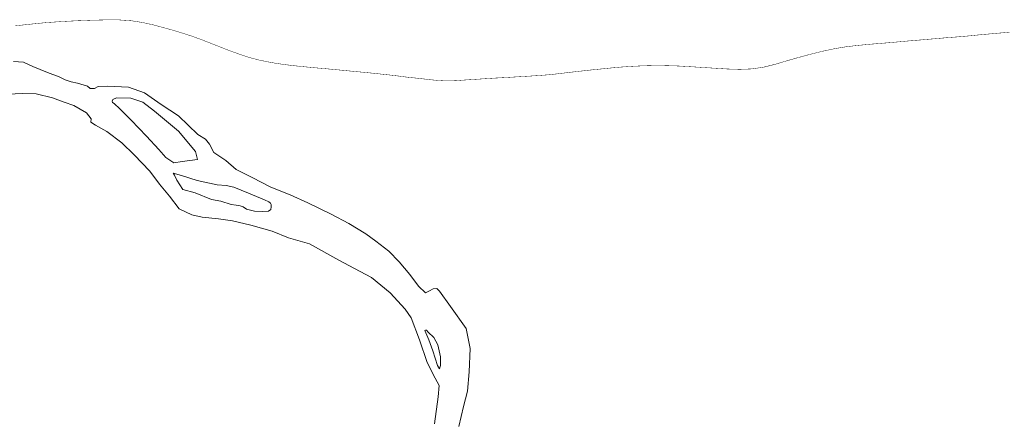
# Model space of a CAD drawing. Header units: metres. Extents: x 347609 to 404409, y 8548087 to 8605413.
# Tile 21 of 50: x 387583 to 388722, y 8577752 to 8578218. Entities that reach past the tile are written whole.
import ezdxf

# ---------------------------------------------------------------- set-up
doc = ezdxf.new("R2010")
doc.units = ezdxf.units.M
doc.layers.add('01. RIO', color=7, linetype='Continuous', lineweight=5, true_color=0x2776bb)
doc.layers.add('Red vial nacional', color=242, linetype='Continuous', lineweight=40)

# ---------------------------------------------------------------- blocks, each defined once
blk = doc.blocks.new('REIORORI')
at = {"layer": '01. RIO', "color": 152, "lineweight": 15, "true_color": 0x2776bb, "flags": 128}
for points in [[(387575.8, 8578169.6), (387587.4, 8578168.7), (387598.3, 8578163.7), (387615, 8578156.8), (387628.7, 8578151.7), (387635.4, 8578148.4), (387642.6, 8578146.1), (387650, 8578144.6), (387661.5, 8578141), (387664.4, 8578138.4), (387669.6, 8578138.2), (387673.6, 8578140.8), (387685.1, 8578141.1), (387708.7, 8578139.8), (387727.3, 8578133.3), (387746.8, 8578120), (387766.5, 8578106.6), (387789, 8578085.3), (387797.8, 8578079.7), (387802.4, 8578073.9), (387807.5, 8578064.2), (387821.3, 8578054.9), (387833.3, 8578044.5), (387851.8, 8578035.6), (387873.6, 8578024.1), (387895.9, 8578015.2), (387916.3, 8578006), (387943.2, 8577992.9), (387963.9, 8577982.1), (387983.5, 8577970.1), (387995.1, 8577961.9), (388010, 8577950.3), (388022.1, 8577938), (388034.1, 8577923.2), (388044.5, 8577909.7), (388052.4, 8577902.1), (388057.1, 8577904.4), (388061.2, 8577906.8), (388065.4, 8577907), (388068.5, 8577903.8), (388081.4, 8577886.3), (388099.3, 8577860.8), (388104, 8577837.8), (388103, 8577810.8), (388101, 8577788.2), (388096.5, 8577770.5), (388090.8, 8577747.6)], [(387568.9, 8578131.7), (387586.7, 8578132.7), (387602.1, 8578132.2), (387620.9, 8578127.6), (387634.6, 8578122.6), (387645.7, 8578118.6), (387660.3, 8578110.1), (387665.5, 8578103.4), (387665.2, 8578099.3), (387670.7, 8578095.8), (387683.6, 8578088.8), (387701, 8578075.5), (387715.5, 8578061.7), (387733.5, 8578042.9), (387744.6, 8578027.8), (387756.4, 8578013.7), (387767.4, 8577999.1), (387782.1, 8577992.3), (387794.1, 8577989.7), (387812.8, 8577987.5), (387829.2, 8577985.4), (387850.3, 8577980.2), (387874.9, 8577973.2), (387893.9, 8577965.7), (387918.1, 8577958.6), (387952.2, 8577939.8), (387970.2, 8577930.1), (387990.1, 8577919.6), (388011.4, 8577902.1), (388028.8, 8577883.2), (388035.7, 8577873.1), (388045.5, 8577847.7), (388054.4, 8577821.6), (388063.6, 8577803.4), (388068.2, 8577795), (388067, 8577781.9), (388062.8, 8577750.5)]]:
    blk.add_lwpolyline(points, dxfattribs=at)
for points in [[(387692.2, 8578120.9), (387698.8, 8578115), (387712, 8578101.6), (387729.6, 8578083.1), (387743.8, 8578067.9), (387752.1, 8578058.6), (387761.4, 8578052.5), (387771.1, 8578053.8), (387788.5, 8578056.2), (387786.5, 8578065.5), (387766.7, 8578088.9), (387738.9, 8578112.1), (387725.5, 8578122.5), (387711.4, 8578127.2), (387694.9, 8578127.6), (387690.6, 8578125.7), (387689.8, 8578123.6), (387690.5, 8578122.1)], [(387760.6, 8578040.6), (387770.2, 8578037.9), (387788.4, 8578031.9), (387811.3, 8578026.9), (387821.7, 8578026), (387830.5, 8578024.3), (387847.8, 8578017.3), (387866.1, 8578009.6), (387871, 8578007.3), (387873, 8578005.9), (387873.8, 8578004), (387873.9, 8578001.4), (387873.3, 8577998.3), (387870.8, 8577996.4), (387863.8, 8577996.1), (387854.6, 8577996.4), (387845.2, 8577998.9), (387841.3, 8578001.4), (387838.2, 8578002.5), (387833.4, 8578003.4), (387827.6, 8578004), (387815.8, 8578008.1), (387804.8, 8578010.1), (387786.1, 8578017.7), (387771.8, 8578021.6), (387764.7, 8578032.5), (387761.9, 8578038.1)], [(388051.6, 8577858.3), (388056.3, 8577847.6), (388061, 8577834.8), (388066.3, 8577818), (388068.7, 8577814.2), (388069.9, 8577817.8), (388069.8, 8577828), (388066.5, 8577841.7), (388061.9, 8577850.3), (388055.5, 8577856.7), (388053.5, 8577858.9), (388052.3, 8577859)]]:
    blk.add_lwpolyline(points, close=True, dxfattribs=at)

msp = doc.modelspace()

# ---------------------------------------------------------------- linework, layer by layer
at = {"layer": 'Red vial nacional', "transparency": 33554623, "const_width": 0.5}
msp.add_lwpolyline([(387577.4, 8578210.8), (387596, 8578212.8), (387614.1, 8578214.6), (387631.9, 8578215.8), (387649.3, 8578216.7), (387666, 8578217.3), (387682.1, 8578217.7), (387697.5, 8578217.7), (387712.2, 8578216.7), (387725.6, 8578214.6), (387737.6, 8578211.9), (387748.8, 8578208.9), (387759.6, 8578205.9), (387770.2, 8578202.7), (387780.6, 8578199.4), (387791, 8578195.7), (387801.1, 8578191.8), (387811, 8578187.9), (387820.9, 8578184), (387830.5, 8578180.4), (387840.1, 8578177), (387849.8, 8578173.9), (387859.7, 8578171.3), (387869.7, 8578169.2), (387879.8, 8578167.4), (387889.5, 8578166), (387898.7, 8578164.9), (387908, 8578163.9), (387917.4, 8578163), (387927, 8578162.1), (387936.5, 8578161.3), (387945.6, 8578160.4), (387954.4, 8578159.6), (387962.9, 8578158.8), (387970.9, 8578158), (387978.8, 8578157.3), (387986.9, 8578156.5), (387994.8, 8578155.7), (388002.2, 8578154.9), (388008.8, 8578154.2), (388014.1, 8578153.6), (388020.1, 8578152.9), (388026.9, 8578152), (388034.1, 8578151.1), (388039.4, 8578150.6), (388044.8, 8578150), (388051.1, 8578149.3), (388058.8, 8578148.4), (388067.6, 8578147.6), (388077.1, 8578147.1), (388087.5, 8578147.4), (388098.3, 8578148.2), (388109.6, 8578148.9), (388121.8, 8578149.7), (388134.8, 8578150.5), (388148.1, 8578151.2), (388161.2, 8578152), (388173.3, 8578152.7), (388182.6, 8578153.3), (388188, 8578153.7), (388194.7, 8578154.2), (388202.3, 8578155), (388207.7, 8578155.7), (388213.3, 8578156.3), (388219.9, 8578157.1), (388227.8, 8578158), (388236.9, 8578159), (388247, 8578160.1), (388257.3, 8578161.1), (388268.1, 8578162.2), (388279.5, 8578163.2), (388291.7, 8578164), (388304.4, 8578164.6), (388317.4, 8578164.9), (388330.7, 8578164.8), (388344.4, 8578164.4), (388358.4, 8578163.6), (388372.8, 8578162.7), (388387.2, 8578161.8), (388401.8, 8578160.9), (388416, 8578160.5), (388429.7, 8578161), (388443.1, 8578162.9), (388456.4, 8578166.2), (388469.8, 8578170.2), (388483.5, 8578174.1), (388497.5, 8578177.9), (388511.6, 8578181.4), (388525.7, 8578184.4), (388539.6, 8578186.7), (388552.7, 8578188.2), (388564.2, 8578189.3), (388573.4, 8578190.1), (388579.7, 8578190.6), (388590.9, 8578191.5), (388600.6, 8578192.4), (388611.8, 8578193.4), (388622.9, 8578194.3), (388635.6, 8578195.4), (388645.4, 8578196.2), (388655.2, 8578197.1), (388664.7, 8578197.8), (388674.5, 8578198.6), (388684.5, 8578199.5), (388693.9, 8578200.5), (388702, 8578201.2), (388707.9, 8578201.7), (388713.2, 8578202.2), (388720.5, 8578202.8), (388728.2, 8578203.5)], dxfattribs=at)

# ---------------------------------------------------------------- block references
msp.add_blockref('REIORORI', (0, 0))

doc.saveas('drawing.dxf')
